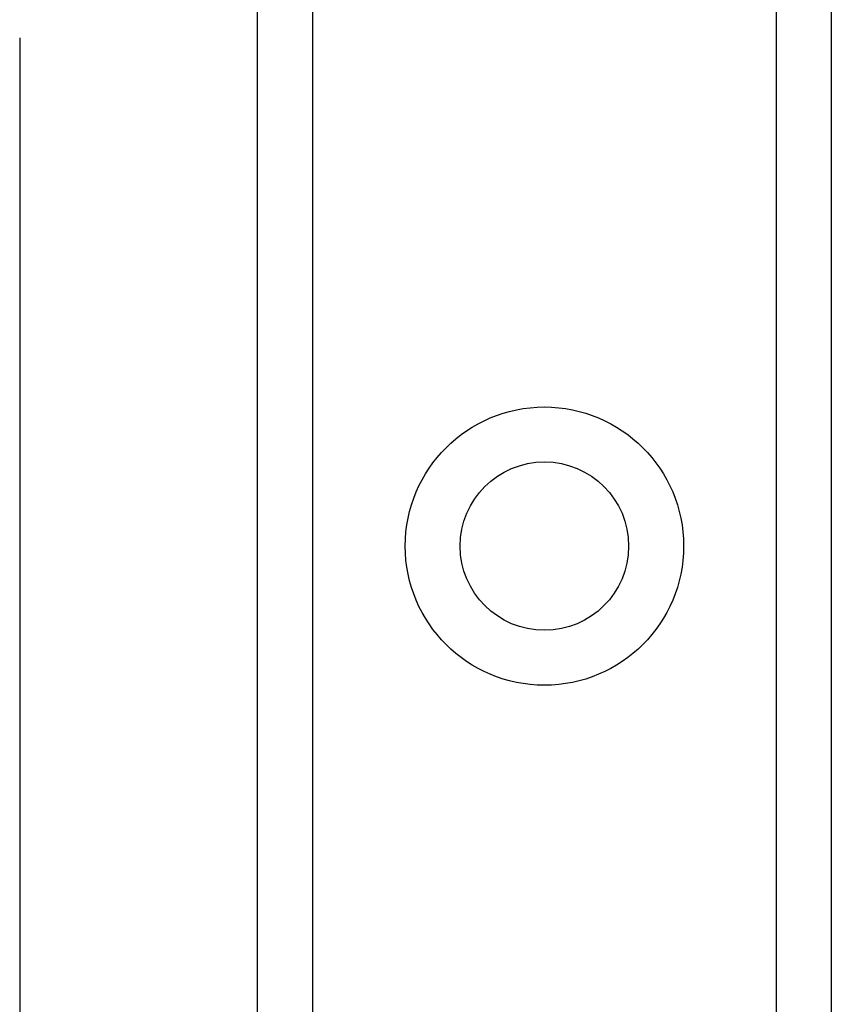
# Model space of a CAD drawing. Header units: inches. Extents: x 2 to 104, y 2 to 68.
# Tile 56 of 98: x 27.89 to 28.9, y 47.17 to 48.4. Entities that reach past the tile are written whole.
import ezdxf

# ---------------------------------------------------------------- set-up
doc = ezdxf.new("R2010")
doc.units = ezdxf.units.IN
doc.header["$LTSCALE"] = 6.250991
doc.header["$MEASUREMENT"] = 0
doc.layers.add('Visible Edges(ANSI)', color=7, linetype='Continuous', lineweight=25)
doc.layers.add('Visible Tangent Edges(ANSI)', color=7, linetype='Continuous', lineweight=25)

msp = doc.modelspace()

# ---------------------------------------------------------------- linework, layer by layer
at = {"layer": 'Visible Edges(ANSI)'}
for p, q in [((28.188, 22.3467), (28.188, 49.4069)), ((28.9012, 49.4069), (28.9012, 22.3467)), ((27.8923, 48.3752), (27.8923, 46.4716))]:
    msp.add_line(p, q, dxfattribs=at)
msp.add_circle((28.5446, 47.7431), 0.1047, dxfattribs=at)
at = {"layer": 'Visible Tangent Edges(ANSI)'}
for p, q in [((28.2563, 49.4069), (28.2563, 22.3467)), ((28.8329, 22.3467), (28.8329, 49.4069))]:
    msp.add_line(p, q, dxfattribs=at)
msp.add_circle((28.5446, 47.7431), 0.173, dxfattribs=at)

doc.saveas('drawing.dxf')
